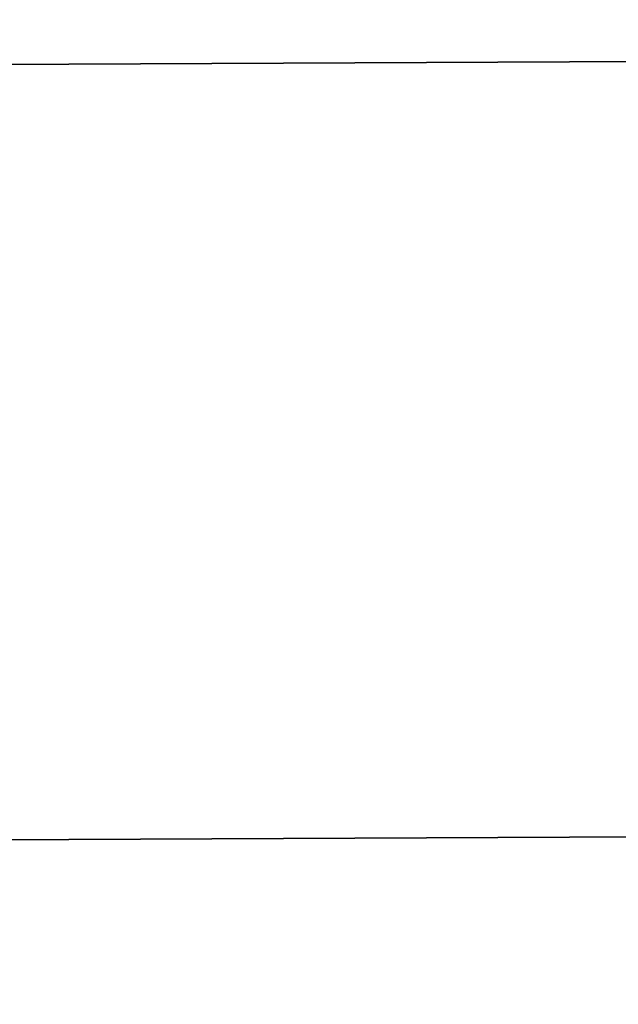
# Model space of a CAD drawing. Header units: inches. Extents: x -9.4 to 9.4, y -4 to 4.
# Tile 230 of 256: x 0.8895 to 0.9666, y -3.7766 to -3.65. Entities that reach past the tile are written whole.
import ezdxf

# ---------------------------------------------------------------- set-up
doc = ezdxf.new("R2010")
doc.units = ezdxf.units.IN
doc.header["$MEASUREMENT"] = 0
doc.layers.add('AFURN-3-VPPT', color=4, linetype='Continuous', true_color=0x00ffff)

msp = doc.modelspace()

# ---------------------------------------------------------------- meshes
at = {"layer": 'AFURN-3-VPPT'}
mesh = msp.add_polyface(dxfattribs=at)
corners = [(-3.61774, -3.77664, 15.29886), (-3.61774, -3.77664, 15.29886), (-3.61774, -3.77664, 15.29886), (1.04114, -3.75477, 15.29886), (1.04114, -3.75477, 15.29886), (1.04114, -3.75477, 15.29886), (-3.61774, -3.77664, 10.58782), (-3.61774, -3.77664, 10.58782), (-3.61774, -3.77664, 10.58782), (1.04114, -3.75477, 10.58782), (1.04114, -3.75477, 10.58782), (1.04114, -3.75477, 10.58782), (-3.61821, -3.67685, 15.29437), (-3.61821, -3.67685, 15.29437), (-3.2723, -3.32768, 15.27872), (-3.2723, -3.32768, 15.27872), (1.04067, -3.65498, 15.29437), (1.04067, -3.65498, 15.29437), (0.69149, -3.30907, 15.27872), (0.69149, -3.30907, 15.27872), (-3.61821, -3.67685, 10.59121), (-3.61821, -3.67685, 10.59121), (-3.2723, -3.32768, 10.603), (-3.2723, -3.32768, 10.603), (1.04067, -3.65498, 10.59121), (1.04067, -3.65498, 10.59121), (0.69149, -3.30907, 10.603), (0.69149, -3.30907, 10.603), (-3.58504, -3.49321, 15.28611), (-3.58504, -3.49321, 15.28611), (-3.58504, -3.49321, 15.28611), (1.00577, -3.47166, 15.28611), (1.00577, -3.47166, 15.28611), (1.00577, -3.47166, 15.28611), (-3.45566, -3.36259, 15.28026), (-3.45566, -3.36259, 15.28026), (-3.45566, -3.36259, 15.28026), (0.87518, -3.34226, 15.28026), (0.87518, -3.34226, 15.28026), (0.87518, -3.34226, 15.28026), (-3.58503, -3.4932, 10.59744), (-3.58503, -3.4932, 10.59744), (-3.58503, -3.4932, 10.59744), (1.00577, -3.47165, 10.59744), (1.00577, -3.47165, 10.59744), (1.00577, -3.47165, 10.59744), (-3.45565, -3.36259, 10.60185), (-3.45565, -3.36259, 10.60185), (-3.45565, -3.36259, 10.60185), (0.87517, -3.34226, 10.60185), (0.87517, -3.34226, 10.60185), (0.87517, -3.34226, 10.60185)]
mesh.append_faces([[corners[k] for k in face] for face in [(0, 4, 16, 12), (20, 24, 9, 6), (14, 18, 27, 23), (17, 3, 10, 25), (5, 2, 7, 11), (1, 13, 21, 8), (23, 47, 34, 14), (46, 41, 28, 35), (40, 21, 13, 29), (18, 38, 49, 27), (37, 32, 43, 50), (31, 17, 25, 44), (16, 33, 30, 12), (33, 39, 36, 30), (39, 19, 15, 36), (20, 42, 45, 24), (42, 48, 51, 45), (48, 22, 26, 51)]])

doc.saveas('drawing.dxf')
